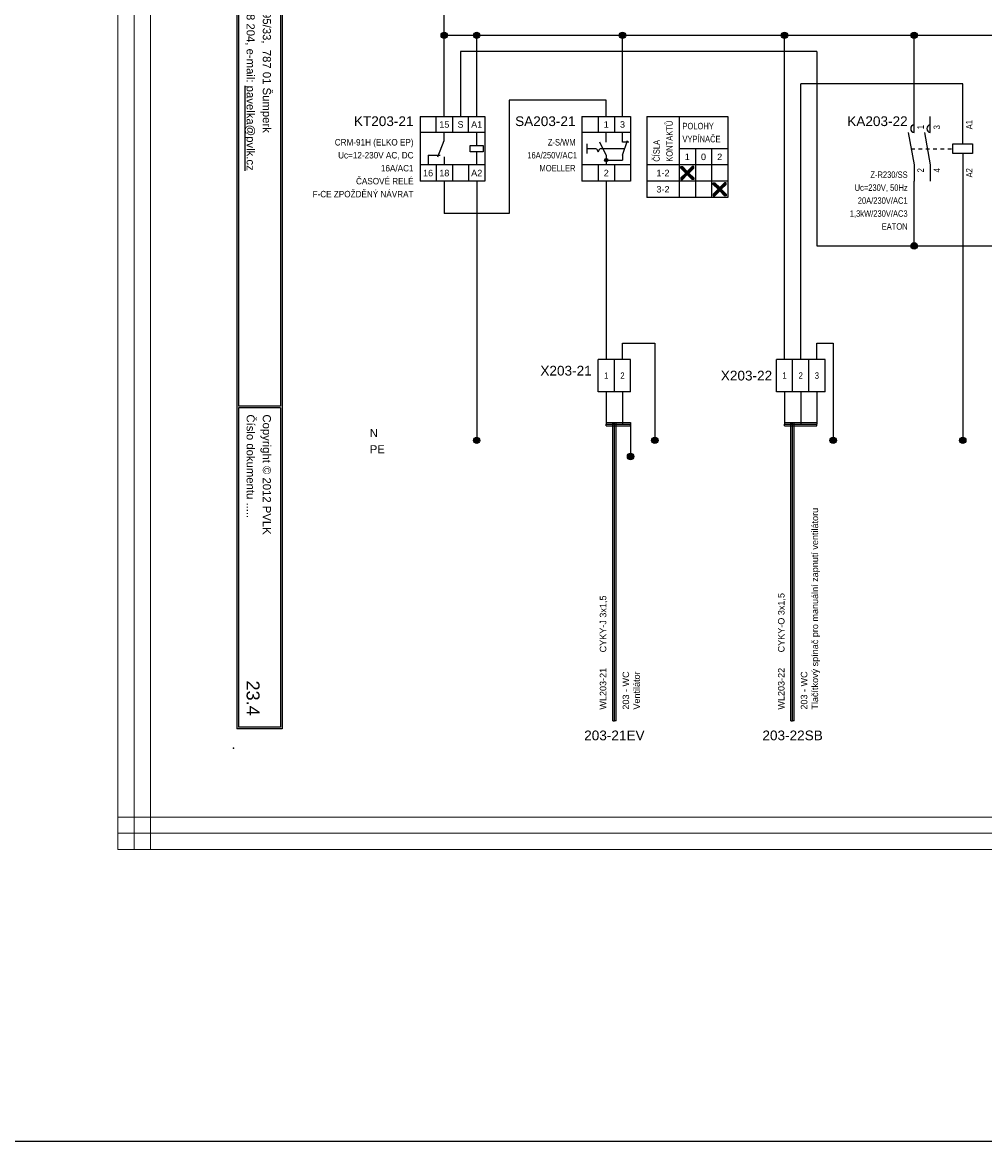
# Model space of a CAD drawing. Extents: x -9495 to -1492, y 3269 to 3834.
# Tile 9 of 44: x -7828 to -7531, y 3269 to 3614. Entities that reach past the tile are written whole.
import ezdxf
from ezdxf.enums import TextEntityAlignment as Align

# ---------------------------------------------------------------- set-up
doc = ezdxf.new("R2010")
doc.units = 0
doc.header["$MEASUREMENT"] = 0
doc.linetypes.add('DASHED', pattern=[0.564444, 0.282222, -0.282222])
for name, color, linetype in [('1-KRESBA', 7, 'Continuous'), ('__Bílá', 7, 'Continuous'), ('__Rudá 010', 10, 'Continuous'), ('__Svmodrá', 4, 'Continuous'), ('__Vínová 220', 220, 'Continuous'), ('__Zelená', 3, 'Continuous'), ('__Černá 250', 7, 'Continuous')]:
    doc.layers.add(name, color=color, linetype=linetype)
doc.styles.add('Arial', font='arial.ttf')
doc.styles.add('GENERATED_STYLE_1', font='arial.ttf')

# ---------------------------------------------------------------- blocks, each defined once
blk = doc.blocks.new('BLK_Razítko_malé_pro_rozváděče')
at = {"layer": '__Bílá'}
for p, q in [((15, -1), (15, -20)), ((15, -1), (294, -1)), ((15.5, -1.5), (15.5, -19.5)), ((15.5, -1.5), (184.5, -1.5)), ((184.5, -1.5), (184.5, -19.5)), ((185, -1.5), (185, -19.5)), ((185, -1.5), (293.5, -1.5)), ((293.5, -19.5), (293.5, -1.5)), ((294, -20), (294, -1)), ((15, -20), (294, -20)), ((15.5, -19.5), (184.5, -19.5)), ((185, -19.5), (293.5, -19.5)), ((15, -405), (15, -419)), ((15, -405), (294, -405)), ((15.5, -405.5), (15.5, -418.5)), ((15.5, -405.5), (194.5, -405.5)), ((194.5, -405.5), (194.5, -418.5)), ((195, -405.5), (195, -418.5)), ((195, -405.5), (293.5, -405.5)), ((293.5, -405.5), (293.5, -418.5)), ((294, -405), (294, -419)), ((15, -419), (294, -419)), ((15.5, -418.5), (194.5, -418.5)), ((195, -418.5), (293.5, -418.5))]:
    blk.add_line(p, q, dxfattribs=at)
for p in [(0, 0), (300, 0), (0, -420), (300, -420)]:
    blk.add_point(p, dxfattribs=at)
at = {"layer": '__Bílá', "style": 'Arial'}
for s, height, p in [('-', 3, (38, -7)), ('Dokument', 2.5, (187, -7)), ('-', 3, (210.5, -7)), ('SO/PS', 2.5, (17.5, -12)), ('Vypracoval', 2.5, (187, -12)), ('-', 3, (38, -12)), ('-', 3, (210.5, -12)), ('Investor', 2.5, (17.5, -17)), ('-', 3, (38, -17)), ('Datum', 2.5, (187, -17)), ('-', 3, (210.5, -17)), ('PVLK PROJECT s.r.o. , Langrova 195/33,  787 01 Šumperk', 2.5, (17.5, -411)), ('Copyright © 2012 PVLK', 2.5, (197, -411)), ('Telefon: 773 836 685, mobil: 777 848 204, e-mail: %%Upavelka@pvlk.cz', 2.5, (17.5, -416)), ('Číslo dokumentu .....', 2.5, (197, -416))]:
    blk.add_text(s, height=height, dxfattribs=at).set_placement(p)
at = {"layer": '__Vínová 220', "char_height": 2.5, "attachment_point": 7, "style": 'Arial'}
for s, insert in [('715 0908', (17.5, -7)), ('Rozšíření výrobního areálu firmy PLASTKON PRODUCT, S.R.O.', (42.5, -7.75)), ('R2 – Hlavní rozváděč 2NP', (215, -7.75)), ('SO 02 - Novostavba skladovací haly s administrativní budovou', (42.5, -12.75)), ('Miroslav Pavelka', (215, -12.75)), ('Plastkon product, s.r.o., Hlavní 147, Mikulovice 790 84', (42.5, -17.75)), ('06/2016', (215, -17.75))]:
    blk.add_mtext(s, dxfattribs=dict(at, insert=insert))
at = {"layer": '__Vínová 220', "style": 'Arial'}
blk.add_attdef('ČÍSLO', text='', height=4, dxfattribs=at).set_placement((290, -416), align=Align.RIGHT)
blk = doc.blocks.new('CRM-91H')
for p, q in [((-4.26, 10.79), (-4.26, -9.21)), ((-4.26, 10.79), (15.74, 10.79)), ((0.74, 5.79), (0.74, 10.79)), ((5.74, 10.79), (5.74, 5.79)), ((10.74, 5.79), (10.74, 10.79)), ((15.74, 10.79), (15.74, -9.21)), ((15.74, 5.79), (-4.26, 5.79)), ((3.24, 3.29), (3.24, 5.79)), ((13.24, 1.79), (13.24, 5.79)), ((1.24, -1.71), (3.24, 3.29)), ((11.24, -0.21), (11.24, 1.79)), ((11.24, 1.79), (15.24, 1.79)), ((15.24, 1.79), (15.24, -0.21)), ((-1.76, -1.21), (-1.76, -4.21)), ((-1.76, -1.21), (1.92, -1.21)), ((3.24, -1.71), (3.24, -4.21)), ((15.24, -0.21), (11.24, -0.21)), ((13.24, -4.21), (13.24, -0.21)), ((15.74, -4.21), (-4.26, -4.21)), ((0.74, -4.21), (0.74, -9.21)), ((5.74, -4.21), (5.74, -9.21)), ((10.74, -4.21), (10.74, -9.21)), ((15.74, -9.21), (-4.26, -9.21))]:
    blk.add_line(p, q)
at = {"style": 'Arial'}
for s, p in [('15', (3.24, 7.29)), ('S', (8.24, 7.29)), ('A1', (13.24, 7.29)), ('16', (-1.76, -7.71)), ('18', (3.24, -7.71)), ('A2', (13.24, -7.71))]:
    blk.add_text(s, height=2, dxfattribs=at).set_placement(p, align=Align.CENTER)
blk.add_attdef('POPIS', text='', height=3, dxfattribs=at).set_placement((-6.26, 7.79), align=Align.RIGHT)
at = {"style": 'Arial', "width": 0.9}
for tag, p in [('TYP', (-6.26, 1.79)), ('CÍVKA', (-6.26, -2.21)), ('PROUD', (-6.26, -6.21)), ('DOPLŇ1', (-6.26, -10.21)), ('DOPLŇ2', (-6.26, -14.21))]:
    blk.add_attdef(tag, text='', height=2, dxfattribs=at).set_placement(p, align=Align.RIGHT)
blk = doc.blocks.new('V0085A01')
h = blk.add_hatch(color=256)
edge = h.paths.add_edge_path()
edge.add_arc((0, 0), 1, 0, 360)
blk.add_circle((0, 0), 1)
blk = doc.blocks.new('V0109A02')
for p, q in [((0, 0), (0, 10)), ((5, 10), (0, 10)), ((5, 0), (5, 10)), ((10, 10), (5, 10)), ((10, 0), (10, 10)), ((5, 0), (0, 0)), ((10, 0), (5, 0))]:
    blk.add_line(p, q)
at = {"style": 'Arial'}
blk.add_attdef('POPIS', text='', height=3, dxfattribs=at).set_placement((-2, 5), align=Align.RIGHT)
at = {"style": 'Arial', "width": 0.8}
for tag, p in [('S1', (2.5, 5)), ('S2', (7.5, 5))]:
    blk.add_attdef(tag, text='', height=2, dxfattribs=at).set_placement(p, align=Align.MIDDLE)
blk = doc.blocks.new('V0109A03')
for p, q in [((5, 10), (0, 10)), ((0, 0), (0, 10)), ((10, 10), (5, 10)), ((5, 0), (5, 10)), ((15, 10), (10, 10)), ((10, 0), (10, 10)), ((15, 0), (15, 10)), ((5, 0), (0, 0)), ((10, 0), (5, 0)), ((15, 0), (10, 0))]:
    blk.add_line(p, q)
at = {"style": 'Arial'}
blk.add_attdef('POPIS', text='', height=3, dxfattribs=at).set_placement((-2, 5), align=Align.RIGHT)
at = {"style": 'Arial', "width": 0.8}
for tag, p in [('S1', (2.5, 5)), ('S2', (7.5, 5)), ('S3', (12.5, 5))]:
    blk.add_attdef(tag, text='', height=2, dxfattribs=at).set_placement(p, align=Align.MIDDLE)
blk = doc.blocks.new('feva2774')
h = blk.add_hatch(color=256)
h.paths.add_polyline_path([(5, -3), (5, -3.5), (5.5, -3.5, 0.414214)])
h.paths.add_polyline_path([(5, -3.5), (5, -4, 0.414214), (5.5, -3.5)])
h.paths.add_polyline_path([(5, -4), (5, -3, 0.414214), (4.5, -3.5, 0.414214)])
for points in [[(30, -7), (28.5, -5.5), (28, -5.5), (28, -6), (29.5, -7.5), (28, -9), (28, -9.5), (28.5, -9.5), (30, -8), (31.5, -9.5), (32, -9.5), (32, -9), (30.5, -7.5), (32, -6), (32, -5.5), (31.5, -5.5)], [(40, -12), (38.5, -10.5), (38, -10.5), (38, -11), (39.5, -12.5), (38, -14), (38, -14.5), (38.5, -14.5), (40, -13), (41.5, -14.5), (42, -14.5), (42, -14), (40.5, -12.5), (42, -11), (42, -10.5), (41.5, -10.5)]]:
    blk.add_hatch(color=256).paths.add_polyline_path(points)
for p, q in [((-2.5, 10), (-2.5, -10)), ((-2.5, 10), (12.5, 10)), ((2.5, 10), (2.5, 5)), ((7.5, 10), (7.5, 5)), ((12.5, 10), (12.5, -10)), ((17.5, 10), (17.5, -15)), ((17.5, 10), (42.5, 10)), ((27.5, 10), (27.5, -15)), ((42.5, 10), (42.5, -15)), ((12.5, 5), (-2.5, 5)), ((5, 2), (5, 5)), ((10, 2), (10, 5)), ((-1, 1.5), (-1, -1.5)), ((2, 0), (-1, 0)), ((2, 0), (2.5, -1)), ((2.5, -1), (3, 0)), ((5, -2), (3, 2)), ((10.67, 0), (3, 0)), ((10, -2), (11.5, 2.5)), ((12, 2), (10, 2)), ((42.5, 0), (27.5, 0)), ((32.5, 0), (32.5, -15)), ((37.5, 0), (37.5, -15)), ((5, -2), (5, -5)), ((10, -2), (10, -3.5)), ((12.5, -5), (-2.5, -5)), ((2.5, -5), (2.5, -10)), ((5, -3.5), (10, -3.5)), ((7.5, -5), (7.5, -10)), ((42.5, -5), (17.5, -5)), ((28, -6), (28, -5.5)), ((28, -5.5), (28.5, -5.5)), ((29.5, -7.5), (28, -6)), ((28.5, -5.5), (30, -7)), ((31.5, -5.5), (30, -7)), ((30.5, -7.5), (32, -6)), ((32, -5.5), (31.5, -5.5)), ((32, -6), (32, -5.5)), ((12.5, -10), (-2.5, -10)), ((42.5, -10), (17.5, -10)), ((29.5, -7.5), (28, -9)), ((28, -9), (28, -9.5)), ((28, -9.5), (28.5, -9.5)), ((28.5, -9.5), (30, -8)), ((31.5, -9.5), (30, -8)), ((30.5, -7.5), (32, -9)), ((32, -9.5), (31.5, -9.5)), ((32, -9), (32, -9.5)), ((38, -11), (38, -10.5)), ((38, -10.5), (38.5, -10.5)), ((39.5, -12.5), (38, -11)), ((39.5, -12.5), (38, -14)), ((38.5, -10.5), (40, -12)), ((38.5, -14.5), (40, -13)), ((41.5, -10.5), (40, -12)), ((41.5, -14.5), (40, -13)), ((40.5, -12.5), (42, -11)), ((40.5, -12.5), (42, -14)), ((42, -10.5), (41.5, -10.5)), ((42, -11), (42, -10.5)), ((42.5, -15), (17.5, -15)), ((38, -14), (38, -14.5)), ((38, -14.5), (38.5, -14.5)), ((42, -14.5), (41.5, -14.5)), ((42, -14), (42, -14.5))]:
    blk.add_line(p, q)
blk.add_circle((5, -3.5), 0.5)
at = {"style": 'Arial'}
for s, p in [('1', (5, 6.5)), ('3', (10, 6.5)), ('1', (30, -3.5)), ('0', (35, -3.5)), ('2', (40, -3.5)), ('2', (5, -8.5)), ('1-2', (22.5, -8.5)), ('3-2', (22.5, -13.5))]:
    blk.add_text(s, height=2, dxfattribs=at).set_placement(p, align=Align.CENTER)
at = {"style": 'Arial', "width": 0.8}
for s, p in [('KONTAKTŮ', (25.5, -4)), ('ČÍSLA', (21.5, -4))]:
    blk.add_text(s, height=2, rotation=90, dxfattribs=at).set_placement(p)
for s, p in [('POLOHY', (28.5, 6)), ('VYPÍNAČE', (28.5, 2))]:
    blk.add_text(s, height=2, dxfattribs=at).set_placement(p)
at = {"style": 'Arial'}
blk.add_attdef('POPIS', text='', height=3, dxfattribs=at).set_placement((-4.5, 7), align=Align.RIGHT)
at = {"style": 'Arial', "width": 0.8}
for tag, p in [('TYP', (-4.5, 1)), ('AC1(PROUD)', (-4, -3)), ('DOPLŇ1', (-4.5, -7))]:
    blk.add_attdef(tag, text='', height=2, dxfattribs=at).set_placement(p, align=Align.RIGHT)
blk = doc.blocks.new('L0001A01')
h = blk.add_hatch(color=256)
edge = h.paths.add_edge_path()
edge.add_arc((0, 0), 1, 0, 360)
blk.add_circle((0, 0), 1)
blk = doc.blocks.new('moe01029')
for p, q in [((0, 5), (0, 10)), ((5, 5), (5, 10)), ((15, 1.5), (15, 10)), ((-1.82, 5), (0, -5)), ((3.18, 5), (5, -5)), ((12, -1.5), (12, 1.5)), ((12, 1.5), (18, 1.5)), ((18, 1.5), (18, -1.5)), ((18, -1.5), (12, -1.5)), ((15, -1.5), (15, -10)), ((0, -5), (0, -10)), ((5, -5), (5, -10))]:
    blk.add_line(p, q)
at = {"linetype": 'DASHED', "ltscale": 4}
blk.add_line((-0.91, 0), (12, 0), dxfattribs=at)
for centre in [(0.15, 6.2), (5.15, 6.2)]:
    blk.add_arc(centre, 1.21, 97.3062, 262.6938)
at = {"style": 'Arial'}
blk.add_attdef('POPIS', text='', height=3, dxfattribs=at).set_placement((-2, 7), align=Align.RIGHT)
at = {"style": 'Arial', "width": 0.8}
for tag, p in [('NO1', (3, 6)), ('NO2', (8, 6)), ('A1', (18, 6))]:
    blk.add_attdef(tag, p, '', height=2, rotation=90, dxfattribs=at)
for tag, p in [('CO1', (3, -6)), ('CO2', (8, -6)), ('A2', (18, -6))]:
    blk.add_attdef(tag, text='', height=2, rotation=90, dxfattribs=at).set_placement(p, align=Align.RIGHT)
for tag, p in [('CÍVKA', (-2, -13)), ('TYP', (-2, -9)), ('AC1(PROUD)', (-2, -17)), ('AC3(VÝKON)', (-2, -21)), ('DOPLŇ1', (-2, -25)), ('DOPLŇ2', (-2, -29))]:
    blk.add_attdef(tag, text='', height=2, dxfattribs=at).set_placement(p, align=Align.RIGHT)

msp = doc.modelspace()

# ---------------------------------------------------------------- linework, layer by layer
at = {"layer": '1-KRESBA'}
for p, q in [((-7697.5, 3585), (-7697.5, 3620)), ((-7402.5, 3610), (-7697.5, 3610)), ((-7687.5, 3585), (-7687.5, 3610)), ((-7642.5, 3585), (-7642.5, 3610)), ((-7592.5, 3510), (-7592.5, 3610)), ((-7552.5, 3585), (-7552.5, 3610)), ((-7692.5, 3605), (-7692.5, 3585)), ((-7582.5, 3605), (-7692.5, 3605)), ((-7582.5, 3605), (-7582.5, 3545)), ((-7587.5, 3510), (-7587.5, 3595)), ((-7537.5, 3595), (-7587.5, 3595)), ((-7537.5, 3585), (-7537.5, 3595)), ((-7647.5, 3590), (-7677.5, 3590)), ((-7677.5, 3590), (-7677.5, 3555)), ((-7647.5, 3585), (-7647.5, 3590)), ((-7697.5, 3565), (-7697.5, 3555)), ((-7687.5, 3565), (-7687.5, 3485)), ((-7647.5, 3565), (-7647.5, 3510)), ((-7552.5, 3545), (-7552.5, 3565)), ((-7537.5, 3565), (-7537.5, 3485)), ((-7677.5, 3555), (-7697.5, 3555)), ((-7582.5, 3545), (-7397.5, 3545)), ((-7642.5, 3510), (-7642.5, 3515)), ((-7642.5, 3515), (-7632.5, 3515)), ((-7632.5, 3515), (-7632.5, 3485)), ((-7582.5, 3510), (-7582.5, 3515)), ((-7582.5, 3515), (-7577.5, 3515)), ((-7577.5, 3515), (-7577.5, 3485)), ((-7647.5, 3500), (-7647.5, 3490)), ((-7642.5, 3500), (-7642.5, 3490)), ((-7592.5, 3500), (-7592.5, 3490)), ((-7587.5, 3500), (-7587.5, 3490)), ((-7582.5, 3500), (-7582.5, 3490)), ((-7647.5, 3490.5), (-7647.5, 3490)), ((-7647.5, 3490.5), (-7640, 3490.5)), ((-7647.5, 3489.5), (-7647.5, 3490)), ((-7647.5, 3490), (-7640, 3490)), ((-7647.5, 3489.5), (-7640, 3489.5)), ((-7645.5, 3398.43), (-7645.5, 3490.39)), ((-7645.5, 3490.39), (-7645, 3490.39)), ((-7645, 3398.43), (-7645, 3490.39)), ((-7644.5, 3490.39), (-7645, 3490.39)), ((-7644.5, 3398.43), (-7644.5, 3490.39)), ((-7640, 3490.5), (-7640, 3490)), ((-7640, 3489.5), (-7640, 3490)), ((-7640, 3490), (-7640, 3480)), ((-7592.5, 3490.5), (-7592.5, 3490)), ((-7592.5, 3490.5), (-7582.5, 3490.5)), ((-7592.5, 3489.5), (-7592.5, 3490)), ((-7592.5, 3490), (-7582.5, 3490)), ((-7592.5, 3489.5), (-7582.5, 3489.5)), ((-7590.5, 3398.43), (-7590.5, 3490.39)), ((-7590.5, 3490.39), (-7590, 3490.39)), ((-7590, 3398.43), (-7590, 3490.39)), ((-7589.5, 3490.39), (-7590, 3490.39)), ((-7589.5, 3398.43), (-7589.5, 3490.39)), ((-7582.5, 3490.5), (-7582.5, 3490)), ((-7582.5, 3489.5), (-7582.5, 3490)), ((-7645.5, 3398.43), (-7645, 3398.43)), ((-7644.5, 3398.43), (-7645, 3398.43)), ((-7590.5, 3398.43), (-7590, 3398.43)), ((-7589.5, 3398.43), (-7590, 3398.43))]:
    msp.add_line(p, q, dxfattribs=at)
at = {"layer": '1-KRESBA', "color": 3}
msp.add_lwpolyline([(-9494.98, 3833.62), (-1491.97, 3833.62), (-1491.97, 3268.56), (-9494.98, 3268.56)], close=True, dxfattribs=at)
at = {"layer": '__Vínová 220', "lineweight": 0}
for p, q in [((-7798.21, 3358.74), (-7798.21, 3724.82)), ((-7793.21, 3358.74), (-7793.21, 3724.82)), ((-7788.21, 3358.74), (-7788.21, 3724.82)), ((-7798.21, 3368.74), (-7798.21, 3363.74)), ((-7798.21, 3368.74), (-7301.8, 3368.74)), ((-7798.21, 3358.74), (-7798.21, 3363.74)), ((-7798.21, 3363.74), (-7301.8, 3363.74)), ((-7798.21, 3358.74), (-7301.8, 3358.74)), ((-7798.21, 3358.74), (-7793.21, 3358.74)), ((-7788.21, 3358.74), (-7793.21, 3358.74))]:
    msp.add_line(p, q, dxfattribs=at)

# ---------------------------------------------------------------- block references
at = {"color": 250, "linetype": 'Continuous'}
for p in [(-7687.5, 3485), (-7632.5, 3485), (-7577.5, 3485), (-7537.5, 3485), (-7640, 3480)]:
    msp.add_blockref('V0085A01', p, dxfattribs=at)
at = {"layer": '1-KRESBA', "rotation": 270}
msp.add_blockref('BLK_Razítko_malé_pro_rozváděče', (-7342.5, 3690), dxfattribs=at).add_auto_attribs({'ČÍSLO': '23.4'})
at = {"layer": '1-KRESBA', "color": 250, "linetype": 'Continuous'}
for p in [(-7697.5, 3610), (-7687.5, 3610), (-7642.5, 3610), (-7592.5, 3610), (-7552.5, 3610), (-7552.5, 3545)]:
    msp.add_blockref('L0001A01', p, dxfattribs=at)
at = {"layer": '1-KRESBA'}
msp.add_blockref('CRM-91H', (-7700.73, 3574.21), dxfattribs=at).add_auto_attribs({'POPIS': 'KT203-21', 'TYP': 'CRM-91H (ELKO EP)', 'CÍVKA': 'Uc=12-230V AC, DC', 'PROUD': '16A/AC1', 'DOPLŇ1': 'ČASOVÉ RELÉ', 'DOPLŇ2': 'F-CE ZPOŽDĚNÝ NÁVRAT'})
at = {"layer": '__Černá 250'}
for name, p, values in [('feva2774', (-7652.5, 3575), {'POPIS': 'SA203-21', 'TYP': 'Z-S/WM', 'AC1(PROUD)': '16A/250V/AC1', 'DOPLŇ1': 'MOELLER'}), ('moe01029', (-7552.5, 3575), {'POPIS': 'KA203-22', 'TYP': 'Z-R230/SS', 'CÍVKA': 'Uc=230V, 50Hz', 'AC1(PROUD)': '20A/230V/AC1', 'AC3(VÝKON)': '1,3kW/230V/AC3', 'DOPLŇ1': 'EATON', 'CO1': '2', 'NO1': '1', 'CO2': '4', 'NO2': '3', 'A1': 'A1', 'A2': 'A2'}), ('V0109A02', (-7650, 3500), {'POPIS': 'X203-21', 'S1': '1', 'S2': '2'})]:
    msp.add_blockref(name, p, dxfattribs=at).add_auto_attribs(values)
ref = msp.add_blockref('V0109A03', (-7595, 3500), dxfattribs=at)
ref.add_attrib('POPIS', 'X203-22', dxfattribs={"layer": '0', "height": 3, "style": 'Arial'}).set_placement((-7596.31, 3503.48), align=Align.RIGHT)
ref.add_attrib('S1', '1', dxfattribs={"layer": '0', "height": 2, "style": 'Arial', "width": 0.8}).set_placement((-7592.5, 3505), align=Align.MIDDLE)
ref.add_attrib('S2', '2', dxfattribs={"layer": '0', "height": 2, "style": 'Arial', "width": 0.8}).set_placement((-7587.5, 3505), align=Align.MIDDLE)
ref.add_attrib('S3', '3', dxfattribs={"layer": '0', "height": 2, "style": 'Arial', "width": 0.8}).set_placement((-7582.5, 3505), align=Align.MIDDLE)

# ---------------------------------------------------------------- texts
at = {"layer": '__Rudá 010', "style": 'Arial'}
for s, p in [('CYKY-J 3x1,5', (-7647.5, 3419.56)), ('CYKY-O 3x1,5', (-7592.5, 3419.56)), ('WL203-21', (-7647.5, 3401.89)), ('WL203-22', (-7592.5, 3401.89))]:
    msp.add_text(s, height=2, rotation=90, dxfattribs=at).set_placement(p)
at = {"layer": '__Rudá 010', "style": 'GENERATED_STYLE_1'}
for s, p in [('203-21EV', (-7645, 3392.43)), ('203-22SB', (-7590, 3392.43))]:
    msp.add_text(s, height=3, dxfattribs=at).set_placement(p, align=Align.CENTER)
at = {"layer": '__Rudá 010', "char_height": 2, "width": 62.8406, "attachment_point": 1, "rotation": 90, "style": 'Arial'}
for s, insert in [('203 - WC\\PTlačítkový spínač pro manuální zapnutí ventilátoru', (-7587.46, 3401.89)), ('203 - WC\\PVentilátor', (-7642.46, 3401.89))]:
    msp.add_mtext(s, dxfattribs=dict(at, insert=insert))
at = {"layer": '__Svmodrá', "linetype": 'Continuous', "style": 'Arial'}
msp.add_text('N', height=2.5, dxfattribs=at).set_placement((-7720.5, 3486))
msp.add_text('N', height=2.5, dxfattribs=at).set_placement((-7720.5, 3486))
at = {"layer": '__Zelená', "linetype": 'Continuous', "style": 'Arial'}
msp.add_text('PE', height=2.5, dxfattribs=at).set_placement((-7720.5, 3481))
msp.add_text('PE', height=2.5, dxfattribs=at).set_placement((-7720.5, 3481))

doc.saveas('drawing.dxf')
